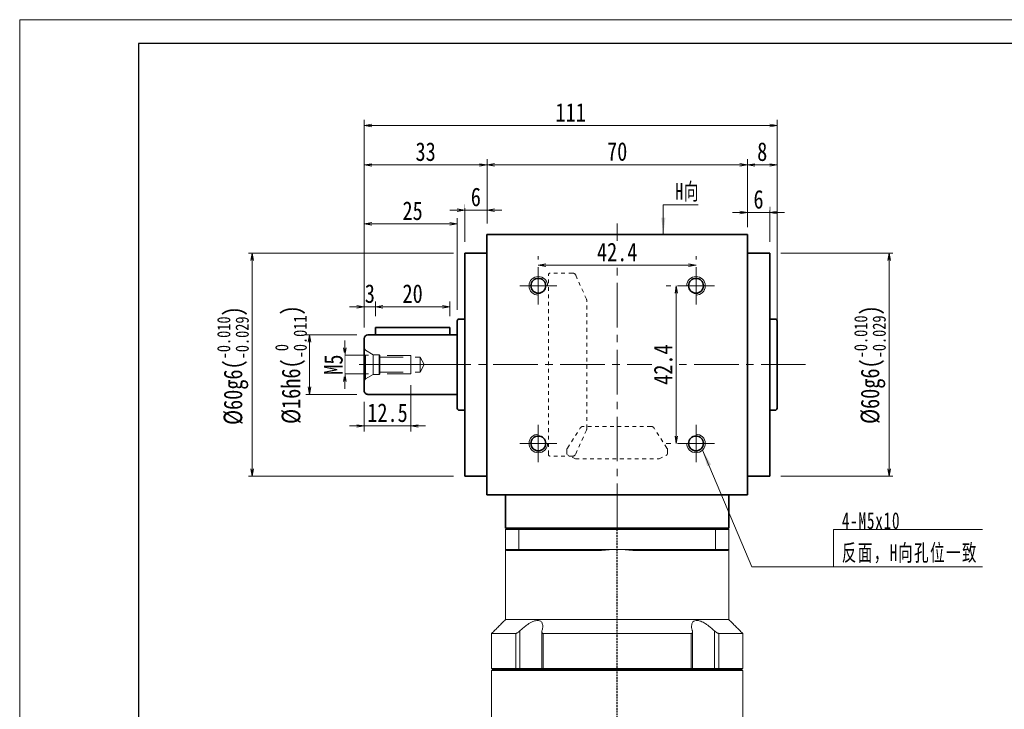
# Model space of a CAD drawing. Header units: millimetres. Extents: x -25 to 523, y -18 to 361.
# Tile 2 of 3: x -22 to 243, y 176 to 361. Entities that reach past the tile are written whole.
import ezdxf

# ---------------------------------------------------------------- set-up
doc = ezdxf.new("R2010")
doc.units = ezdxf.units.MM
for name, pattern in [('DASHED', [0.75, 0.5, -0.25]), ('HIDDEN', [9.525, 6.35, -3.175]), ('点画线', [18, 12, -2, 2, -2]), ('虚线', [2, 1, -1])]:
    doc.linetypes.add(name, pattern=pattern)
for name, color, linetype, lineweight in [('EB0_1', 7, 'Continuous', 35), ('中心线层', 1, '点画线', 18), ('图框_外框线', 7, 'Continuous', 18), ('尺寸线层', 3, 'Continuous', 18), ('粗实线层', 7, 'Continuous', 35), ('虚线层_1', 6, '虚线', 18)]:
    doc.layers.add(name, color=color, linetype=linetype, lineweight=lineweight)
doc.styles.add('宋体', font='SimSun.ttf', dxfattribs={"width": 0.8})
doc.styles.add('标准', font='txt', dxfattribs={"width": 0.667})
doc.dimstyles.new('A水平标注$0', dxfattribs={"dimtxt": 3.5, "dimasz": 2, "dimexe": 1.5, "dimexo": 3, "dimgap": 1.1, "dimtad": 1, "dimtoh": 1, "dimdec": 4, "dimdsep": 46, "dimtxsty": '宋体', "dimblk": 'OPEN', "dimcen": 3, "dimclrd": 3, "dimclre": 3, "dimclrt": 6, "dimadec": 0, "dimazin": 0, "dimtm": 1e-09, "dimtfac": 1, "dimtdec": 4, "dimtix": 1, "dimtmove": 0, "dimatfit": 3, "dimldrblk": 'OPEN', "dimfxl": 0, "dimlwd": 13, "dimlwe": 13, "dimarcsym": 0})
doc.dimstyles.new('D直径标注φ25', dxfattribs={"dimtxt": 3.5, "dimasz": 2, "dimexe": 1, "dimexo": 3, "dimtad": 1, "dimtoh": 1, "dimdec": 1, "dimdsep": 46, "dimtxsty": '宋体', "dimblk": 'OPEN', "dimcen": 3, "dimclrd": 3, "dimclre": 3, "dimclrt": 130, "dimadec": 0, "dimazin": 0, "dimtm": 1e-09, "dimtfac": 1, "dimtdec": 1, "dimtmove": 0, "dimatfit": 0, "dimldrblk": 'OPEN', "dimfxl": 0, "dimlwd": 13, "dimlwe": 13, "dimarcsym": 0})
doc.dimstyles.new('螺孔(M8-7H)', dxfattribs={"dimtxt": 3.5, "dimasz": 2, "dimexe": 1.25, "dimexo": 3, "dimtad": 1, "dimtoh": 1, "dimdec": 4, "dimdsep": 46, "dimtxsty": '宋体', "dimblk": 'OPEN', "dimcen": 3, "dimclrd": 3, "dimclre": 3, "dimclrt": 2, "dimadec": 0, "dimazin": 0, "dimtm": 1e-09, "dimtfac": 1, "dimtdec": 4, "dimtmove": 0, "dimatfit": 3, "dimldrblk": 'OPEN', "dimfxl": 0, "dimlwd": 9, "dimlwe": 9, "dimarcsym": 0})

# ---------------------------------------------------------------- blocks, each defined once
blk = doc.blocks.new('_Open')
at = {"color": 0, "linetype": 'ByBlock', "lineweight": -2}
for p, q in [((-1, 0.17), (0, 0)), ((-1, -0.17), (0, 0)), ((0, 0), (-1, 0))]:
    blk.add_line(p, q, dxfattribs=at)
blk = doc.blocks.new('*D13')
at = {"layer": 'Defpoints', "color": 0, "transparency": 16777216}
for p in [(117.54, 294.69), (159.94, 295.22), (159.94, 294.69)]:
    blk.add_point(p, dxfattribs=at)
at = {"layer": '尺寸线层', "color": 3, "lineweight": 13, "transparency": 16777216}
for p, q in [((117.54, 297.69), (117.54, 296.72)), ((159.94, 297.69), (159.94, 296.72)), ((119.54, 295.22), (157.94, 295.22))]:
    blk.add_line(p, q, dxfattribs=at)
at = {"layer": '尺寸线层', "color": 3, "lineweight": 13, "transparency": 16777216, "xscale": 2, "yscale": 2, "zscale": 2, "rotation": 180}
blk.add_blockref('_Open', (117.54, 295.22), dxfattribs=at)
at = {"layer": '尺寸线层', "color": 3, "lineweight": 13, "transparency": 16777216, "xscale": 2, "yscale": 2, "zscale": 2}
blk.add_blockref('_Open', (159.94, 295.22), dxfattribs=at)
at = {"layer": '尺寸线层', "color": 6, "transparency": 16777216, "insert": (138.74, 298.74), "char_height": 5, "attachment_point": 5, "style": '宋体', "bg_fill": 3, "box_fill_scale": 1.1, "bg_fill_color": 257, "bg_fill_transparency": 0}
blk.add_mtext('42.4', dxfattribs=at)
blk = doc.blocks.new('*D14')
at = {"layer": 'Defpoints', "color": 0, "transparency": 16777216}
for p in [(154.94, 289.69), (154.64, 247.29), (154.94, 247.29)]:
    blk.add_point(p, dxfattribs=at)
at = {"layer": '尺寸线层', "color": 3, "lineweight": 13, "transparency": 16777216}
for p, q in [((151.94, 289.69), (153.14, 289.69)), ((154.64, 287.69), (154.64, 249.29)), ((151.94, 247.29), (153.14, 247.29))]:
    blk.add_line(p, q, dxfattribs=at)
at = {"layer": '尺寸线层', "color": 3, "lineweight": 13, "transparency": 16777216, "xscale": 2, "yscale": 2, "zscale": 2}
for p, rotation in [((154.64, 289.69), 90), ((154.64, 247.29), 270)]:
    blk.add_blockref('_Open', p, dxfattribs=dict(at, rotation=rotation))
at = {"layer": '尺寸线层', "color": 6, "transparency": 16777216, "insert": (151.13, 268.49), "char_height": 5, "attachment_point": 5, "rotation": 90, "style": '宋体', "bg_fill": 3, "box_fill_scale": 1.1, "bg_fill_color": 257, "bg_fill_transparency": 0}
blk.add_mtext('42.4', dxfattribs=at)
blk = doc.blocks.new('*D15')
at = {"layer": 'Defpoints', "color": 0, "transparency": 16777216}
for p in [(173.74, 322.23), (103.74, 303.49), (173.74, 303.49)]:
    blk.add_point(p, dxfattribs=at)
at = {"layer": '尺寸线层', "color": 3, "lineweight": 13, "transparency": 16777216}
for p, q in [((103.74, 306.49), (103.74, 323.73)), ((173.74, 306.49), (173.74, 323.73)), ((105.74, 322.23), (171.74, 322.23))]:
    blk.add_line(p, q, dxfattribs=at)
at = {"layer": '尺寸线层', "color": 3, "lineweight": 13, "transparency": 16777216, "xscale": 2, "yscale": 2, "zscale": 2, "rotation": 180}
blk.add_blockref('_Open', (103.74, 322.23), dxfattribs=at)
at = {"layer": '尺寸线层', "color": 3, "lineweight": 13, "transparency": 16777216, "xscale": 2, "yscale": 2, "zscale": 2}
blk.add_blockref('_Open', (173.74, 322.23), dxfattribs=at)
at = {"layer": '尺寸线层', "color": 6, "transparency": 16777216, "insert": (138.74, 325.78), "char_height": 5, "attachment_point": 5, "style": '宋体', "bg_fill": 3, "box_fill_scale": 1.1, "bg_fill_color": 257, "bg_fill_transparency": 0}
blk.add_mtext('70', dxfattribs=at)
blk = doc.blocks.new('*D16')
at = {"layer": 'Defpoints', "color": 0, "transparency": 16777216}
for p in [(97.74, 310.03), (103.74, 303.49), (97.74, 298.49)]:
    blk.add_point(p, dxfattribs=at)
at = {"layer": '尺寸线层', "color": 3, "lineweight": 13, "transparency": 16777216}
for p, q in [((95.74, 310.03), (93.74, 310.03)), ((97.74, 301.49), (97.74, 311.53)), ((103.74, 310.03), (97.74, 310.03)), ((103.74, 306.49), (103.74, 311.53)), ((105.74, 310.03), (107.74, 310.03))]:
    blk.add_line(p, q, dxfattribs=at)
at = {"layer": '尺寸线层', "color": 3, "lineweight": 13, "transparency": 16777216, "xscale": 2, "yscale": 2, "zscale": 2}
blk.add_blockref('_Open', (97.74, 310.03), dxfattribs=at)
at = {"layer": '尺寸线层', "color": 3, "lineweight": 13, "transparency": 16777216, "xscale": 2, "yscale": 2, "zscale": 2, "rotation": 180}
blk.add_blockref('_Open', (103.74, 310.03), dxfattribs=at)
at = {"layer": '尺寸线层', "color": 6, "transparency": 16777216, "insert": (100.74, 313.57), "char_height": 5, "attachment_point": 5, "style": '宋体', "bg_fill": 3, "box_fill_scale": 1.1, "bg_fill_color": 257, "bg_fill_transparency": 0}
blk.add_mtext('6', dxfattribs=at)
blk = doc.blocks.new('*D17')
at = {"layer": 'Defpoints', "color": 0, "transparency": 16777216}
for p in [(179.74, 309.39), (173.74, 302.49), (179.74, 298.49)]:
    blk.add_point(p, dxfattribs=at)
at = {"layer": '尺寸线层', "color": 3, "lineweight": 13, "transparency": 16777216}
for p, q in [((173.74, 305.49), (173.74, 310.89)), ((179.74, 301.49), (179.74, 310.89)), ((171.74, 309.39), (169.74, 309.39)), ((173.74, 309.39), (179.74, 309.39)), ((181.74, 309.39), (183.74, 309.39))]:
    blk.add_line(p, q, dxfattribs=at)
at = {"layer": '尺寸线层', "color": 3, "lineweight": 13, "transparency": 16777216, "xscale": 2, "yscale": 2, "zscale": 2}
blk.add_blockref('_Open', (173.74, 309.39), dxfattribs=at)
at = {"layer": '尺寸线层', "color": 3, "lineweight": 13, "transparency": 16777216, "xscale": 2, "yscale": 2, "zscale": 2, "rotation": 180}
blk.add_blockref('_Open', (179.74, 309.39), dxfattribs=at)
at = {"layer": '尺寸线层', "color": 6, "transparency": 16777216, "insert": (176.74, 312.93), "char_height": 5, "attachment_point": 5, "style": '宋体', "bg_fill": 3, "box_fill_scale": 1.1, "bg_fill_color": 257, "bg_fill_transparency": 0}
blk.add_mtext('6', dxfattribs=at)
blk = doc.blocks.new('*D18')
at = {"layer": 'Defpoints', "color": 0, "transparency": 16777216}
for p in [(70.74, 322.19), (103.74, 303.49), (70.74, 275.49)]:
    blk.add_point(p, dxfattribs=at)
at = {"layer": '尺寸线层', "color": 3, "lineweight": 13, "transparency": 16777216}
for p, q in [((70.74, 278.49), (70.74, 323.69)), ((103.74, 306.49), (103.74, 323.69)), ((101.74, 322.19), (72.74, 322.19))]:
    blk.add_line(p, q, dxfattribs=at)
at = {"layer": '尺寸线层', "color": 3, "lineweight": 13, "transparency": 16777216, "xscale": 2, "yscale": 2, "zscale": 2, "rotation": 180}
blk.add_blockref('_Open', (70.74, 322.19), dxfattribs=at)
at = {"layer": '尺寸线层', "color": 3, "lineweight": 13, "transparency": 16777216, "xscale": 2, "yscale": 2, "zscale": 2}
blk.add_blockref('_Open', (103.74, 322.19), dxfattribs=at)
at = {"layer": '尺寸线层', "color": 6, "transparency": 16777216, "insert": (87.24, 325.74), "char_height": 5, "attachment_point": 5, "style": '宋体', "bg_fill": 3, "box_fill_scale": 1.1, "bg_fill_color": 257, "bg_fill_transparency": 0}
blk.add_mtext('33', dxfattribs=at)
blk = doc.blocks.new('*D19')
at = {"layer": 'Defpoints', "color": 0, "transparency": 16777216}
for p in [(70.74, 332.81), (70.74, 275.49), (181.74, 275.49)]:
    blk.add_point(p, dxfattribs=at)
at = {"layer": '尺寸线层', "color": 3, "lineweight": 13, "transparency": 16777216}
for p, q in [((70.74, 278.49), (70.74, 334.31)), ((181.74, 278.49), (181.74, 334.31)), ((179.74, 332.81), (72.74, 332.81))]:
    blk.add_line(p, q, dxfattribs=at)
at = {"layer": '尺寸线层', "color": 3, "lineweight": 13, "transparency": 16777216, "xscale": 2, "yscale": 2, "zscale": 2, "rotation": 180}
blk.add_blockref('_Open', (70.74, 332.81), dxfattribs=at)
at = {"layer": '尺寸线层', "color": 3, "lineweight": 13, "transparency": 16777216, "xscale": 2, "yscale": 2, "zscale": 2}
blk.add_blockref('_Open', (181.74, 332.81), dxfattribs=at)
at = {"layer": '尺寸线层', "color": 6, "transparency": 16777216, "insert": (126.24, 336.34), "char_height": 5, "attachment_point": 5, "style": '宋体', "bg_fill": 3, "box_fill_scale": 1.1, "bg_fill_color": 257, "bg_fill_transparency": 0}
blk.add_mtext('111', dxfattribs=at)
blk = doc.blocks.new('*D20')
at = {"layer": 'Defpoints', "color": 0, "transparency": 16777216}
for p in [(97.74, 298.49), (40.58, 238.49), (97.74, 238.49)]:
    blk.add_point(p, dxfattribs=at)
at = {"layer": '尺寸线层', "color": 3, "lineweight": 13, "transparency": 16777216}
for p, q in [((94.74, 298.49), (39.58, 298.49)), ((40.58, 296.49), (40.58, 240.49)), ((94.74, 238.49), (39.58, 238.49))]:
    blk.add_line(p, q, dxfattribs=at)
at = {"layer": '尺寸线层', "color": 3, "lineweight": 13, "transparency": 16777216, "xscale": 2, "yscale": 2, "zscale": 2}
for p, rotation in [((40.58, 298.49), 90), ((40.58, 238.49), 270)]:
    blk.add_blockref('_Open', p, dxfattribs=dict(at, rotation=rotation))
at = {"layer": '尺寸线层', "color": 130, "transparency": 16777216, "insert": (35.43, 268.22), "char_height": 5, "attachment_point": 5, "rotation": 90, "style": '宋体'}
blk.add_mtext('{\\A1;\\A1;%%C60g6({\\H0.707107x;\\S-0.010^ -0.029;})}', dxfattribs=at)
blk = doc.blocks.new('*X6')
at = {"layer": '尺寸线层', "linetype": 'Continuous'}
blk.add_hatch(color=0, dxfattribs=at).paths.add_polyline_path([(-1.02, -7.94), (-1.58, -3.44), (-0.46, -3.44)], flags=0)
at = {"layer": '尺寸线层', "color": 0, "linetype": 'Continuous'}
blk.add_line((-1.02, -7.94), (-1.02, 0), dxfattribs=at)
at = {"layer": '尺寸线层', "color": 0}
for p, q in [((-1.02, 0), (0, 0)), ((0, 0), (8.38, 0)), ((0, 0), (0, 0))]:
    blk.add_line(p, q, dxfattribs=at)
at = {"layer": '尺寸线层', "color": 0, "insert": (2.25, 0.9), "char_height": 4.5, "width": 12.2676, "attachment_point": 7, "line_spacing_factor": 1.15057, "style": '标准'}
blk.add_mtext('\\T1.1;H向', dxfattribs=at)
blk = doc.blocks.new('*X7')
at = {"layer": '尺寸线层', "linetype": 'Continuous'}
blk.add_hatch(color=0, dxfattribs=at).paths.add_polyline_path([(-35.18, 31.42), (-32.92, 27.49), (-33.95, 27.05)], flags=0)
at = {"layer": '尺寸线层', "color": 0, "linetype": 'Continuous'}
blk.add_line((-35.18, 31.42), (-21.93, 0), dxfattribs=at)
at = {"layer": '尺寸线层', "color": 0}
for p, q in [((0, 10.04), (40.1, 10.04)), ((0, 0), (0, 10.04)), ((-21.93, 0), (0, 0)), ((0, 0), (40.1, 0))]:
    blk.add_line(p, q, dxfattribs=at)
at = {"layer": '尺寸线层', "color": 0, "insert": (2.25, 0.9), "char_height": 4.5, "width": 75.7049, "attachment_point": 7, "line_spacing_factor": 1.15057, "style": '标准'}
blk.add_mtext('\\T1.1;4-M5x10\\P反面，H向孔位一致', dxfattribs=at)
blk = doc.blocks.new('23343f_2')
at = {"layer": '中心线层', "linetype": '点画线', "lineweight": 18}
blk.add_line((17.47, 0), (-1.33, 0), dxfattribs=at)
at = {"layer": '粗实线层', "color": 6, "linetype": 'HIDDEN', "lineweight": 18}
for p, q in [((0, -4.4), (0, 4.4)), ((0, 4.4), (0.32, 3.85)), ((2.4, 2.65), (0.32, 3.85)), ((0.32, -3.85), (0.32, 3.85)), ((4, 2.65), (2.4, 2.65)), ((2.4, -2.65), (2.4, 2.65)), ((4.15, 2.5), (4, 2.65)), ((4, -2.65), (4, 2.65)), ((12.5, 2.5), (4.15, 2.5)), ((4.15, -2.5), (4.15, 2.5)), ((4.15, 2), (15, 2)), ((12.5, -2.5), (12.5, 2.5)), ((15, 2), (16.15, 0)), ((15, 2), (15, -2)), ((4.15, -2.5), (4, -2.65)), ((4.15, -2), (15, -2)), ((12.5, -2.5), (4.15, -2.5)), ((15, -2), (16.15, 0)), ((0, -4.4), (0.32, -3.85)), ((2.4, -2.65), (0.32, -3.85)), ((4, -2.65), (2.4, -2.65))]:
    blk.add_line(p, q, dxfattribs=at)
blk = doc.blocks.new('*D26')
at = {"layer": 'Defpoints', "color": 0, "transparency": 16777216}
for p in [(74.89, 270.99), (74.89, 265.99)]:
    blk.add_point(p, dxfattribs=at)
at = {"layer": '尺寸线层', "color": 3, "lineweight": 9, "transparency": 16777216}
for p, q in [((65.52, 272.99), (65.52, 274.99)), ((71.89, 270.99), (64.27, 270.99)), ((65.52, 270.99), (65.52, 265.99)), ((71.89, 265.99), (64.27, 265.99)), ((65.52, 263.99), (65.52, 261.99))]:
    blk.add_line(p, q, dxfattribs=at)
at = {"layer": '尺寸线层', "color": 3, "lineweight": 9, "transparency": 16777216, "xscale": 2, "yscale": 2, "zscale": 2}
for p, rotation in [((65.52, 270.99), 270), ((65.52, 265.99), 90)]:
    blk.add_blockref('_Open', p, dxfattribs=dict(at, rotation=rotation))
at = {"layer": '尺寸线层', "color": 2, "transparency": 16777216, "insert": (62.47, 268.49), "char_height": 5, "attachment_point": 5, "rotation": 90, "style": '宋体', "bg_fill": 3, "box_fill_scale": 1.1, "bg_fill_color": 257, "bg_fill_transparency": 0}
blk.add_mtext('M5', dxfattribs=at)
at = {"layer": 'Defpoints', "color": 0, "transparency": 16777216}
blk.add_point((65.52, 265.99), dxfattribs=at)
blk = doc.blocks.new('*D27')
at = {"layer": 'Defpoints', "color": 0, "transparency": 16777216}
for p in [(83.24, 265.99), (70.74, 261.49), (83.24, 252)]:
    blk.add_point(p, dxfattribs=at)
at = {"layer": '尺寸线层', "color": 3, "lineweight": 13, "transparency": 16777216}
for p, q in [((83.24, 262.99), (83.24, 250.5)), ((70.74, 258.49), (70.74, 250.5)), ((68.74, 252), (66.74, 252)), ((70.74, 252), (83.24, 252)), ((85.24, 252), (87.24, 252))]:
    blk.add_line(p, q, dxfattribs=at)
at = {"layer": '尺寸线层', "color": 3, "lineweight": 13, "transparency": 16777216, "xscale": 2, "yscale": 2, "zscale": 2}
blk.add_blockref('_Open', (70.74, 252), dxfattribs=at)
at = {"layer": '尺寸线层', "color": 3, "lineweight": 13, "transparency": 16777216, "xscale": 2, "yscale": 2, "zscale": 2, "rotation": 180}
blk.add_blockref('_Open', (83.24, 252), dxfattribs=at)
at = {"layer": '尺寸线层', "color": 6, "transparency": 16777216, "insert": (76.99, 255.53), "char_height": 5, "attachment_point": 5, "style": '宋体', "bg_fill": 3, "box_fill_scale": 1.1, "bg_fill_color": 257, "bg_fill_transparency": 0}
blk.add_mtext('12.5', dxfattribs=at)
blk = doc.blocks.new('*D28')
at = {"layer": 'Defpoints', "color": 0, "transparency": 16777216}
for p in [(70.74, 284.01), (73.74, 278.49), (70.74, 275.49)]:
    blk.add_point(p, dxfattribs=at)
at = {"layer": '尺寸线层', "color": 3, "lineweight": 13, "transparency": 16777216}
for p, q in [((68.74, 284.01), (66.74, 284.01)), ((70.74, 278.49), (70.74, 285.51)), ((73.74, 284.01), (70.74, 284.01)), ((73.74, 281.49), (73.74, 285.51)), ((75.74, 284.01), (77.74, 284.01))]:
    blk.add_line(p, q, dxfattribs=at)
at = {"layer": '尺寸线层', "color": 3, "lineweight": 13, "transparency": 16777216, "xscale": 2, "yscale": 2, "zscale": 2}
blk.add_blockref('_Open', (70.74, 284.01), dxfattribs=at)
at = {"layer": '尺寸线层', "color": 3, "lineweight": 13, "transparency": 16777216, "xscale": 2, "yscale": 2, "zscale": 2, "rotation": 180}
blk.add_blockref('_Open', (73.74, 284.01), dxfattribs=at)
at = {"layer": '尺寸线层', "color": 6, "transparency": 16777216, "insert": (72.24, 287.56), "char_height": 5, "attachment_point": 5, "style": '宋体', "bg_fill": 3, "box_fill_scale": 1.1, "bg_fill_color": 257, "bg_fill_transparency": 0}
blk.add_mtext('3', dxfattribs=at)
blk = doc.blocks.new('*D29')
at = {"layer": 'Defpoints', "color": 0, "transparency": 16777216}
for p in [(93.74, 284.01), (73.74, 278.49), (93.74, 278.49)]:
    blk.add_point(p, dxfattribs=at)
at = {"layer": '尺寸线层', "color": 3, "lineweight": 13, "transparency": 16777216}
for p, q in [((73.74, 281.49), (73.74, 285.51)), ((75.74, 284.01), (91.74, 284.01)), ((93.74, 281.49), (93.74, 285.51))]:
    blk.add_line(p, q, dxfattribs=at)
at = {"layer": '尺寸线层', "color": 3, "lineweight": 13, "transparency": 16777216, "xscale": 2, "yscale": 2, "zscale": 2, "rotation": 180}
blk.add_blockref('_Open', (73.74, 284.01), dxfattribs=at)
at = {"layer": '尺寸线层', "color": 3, "lineweight": 13, "transparency": 16777216, "xscale": 2, "yscale": 2, "zscale": 2}
blk.add_blockref('_Open', (93.74, 284.01), dxfattribs=at)
at = {"layer": '尺寸线层', "color": 6, "transparency": 16777216, "insert": (83.74, 287.56), "char_height": 5, "attachment_point": 5, "style": '宋体', "bg_fill": 3, "box_fill_scale": 1.1, "bg_fill_color": 257, "bg_fill_transparency": 0}
blk.add_mtext('20', dxfattribs=at)
blk = doc.blocks.new('*D30')
at = {"layer": 'Defpoints', "color": 0, "transparency": 16777216}
for p in [(95.74, 306.34), (95.74, 280.24), (70.74, 275.49)]:
    blk.add_point(p, dxfattribs=at)
at = {"layer": '尺寸线层', "color": 3, "lineweight": 13, "transparency": 16777216}
for p, q in [((70.74, 278.49), (70.74, 307.84)), ((95.74, 283.24), (95.74, 307.84)), ((72.74, 306.34), (93.74, 306.34))]:
    blk.add_line(p, q, dxfattribs=at)
at = {"layer": '尺寸线层', "color": 3, "lineweight": 13, "transparency": 16777216, "xscale": 2, "yscale": 2, "zscale": 2, "rotation": 180}
blk.add_blockref('_Open', (70.74, 306.34), dxfattribs=at)
at = {"layer": '尺寸线层', "color": 3, "lineweight": 13, "transparency": 16777216, "xscale": 2, "yscale": 2, "zscale": 2}
blk.add_blockref('_Open', (95.74, 306.34), dxfattribs=at)
at = {"layer": '尺寸线层', "color": 6, "transparency": 16777216, "insert": (83.74, 309.85), "char_height": 5, "attachment_point": 5, "style": '宋体', "bg_fill": 3, "box_fill_scale": 1.1, "bg_fill_color": 257, "bg_fill_transparency": 0}
blk.add_mtext('25', dxfattribs=at)
blk = doc.blocks.new('*D31')
at = {"layer": 'Defpoints', "color": 0, "transparency": 16777216}
for p in [(71.74, 276.49), (56.02, 260.49), (71.74, 260.49)]:
    blk.add_point(p, dxfattribs=at)
at = {"layer": '尺寸线层', "color": 3, "lineweight": 13, "transparency": 16777216}
for p, q in [((68.74, 276.49), (55.02, 276.49)), ((56.02, 274.49), (56.02, 262.49)), ((68.74, 260.49), (55.02, 260.49))]:
    blk.add_line(p, q, dxfattribs=at)
at = {"layer": '尺寸线层', "color": 3, "lineweight": 13, "transparency": 16777216, "xscale": 2, "yscale": 2, "zscale": 2}
for p, rotation in [((56.02, 276.49), 90), ((56.02, 260.49), 270)]:
    blk.add_blockref('_Open', p, dxfattribs=dict(at, rotation=rotation))
at = {"layer": '尺寸线层', "color": 130, "transparency": 16777216, "insert": (51.03, 268.49), "char_height": 5, "attachment_point": 5, "rotation": 90, "style": '宋体'}
blk.add_mtext('{\\A1;\\A1;%%C16h6({\\H0.707107x;\\S 0^ -0.011;})}', dxfattribs=at)
blk = doc.blocks.new('*D34')
at = {"layer": 'Defpoints', "color": 0, "transparency": 16777216}
for p in [(179.74, 298.49), (179.74, 238.49), (211.85, 238.49)]:
    blk.add_point(p, dxfattribs=at)
at = {"layer": '尺寸线层', "color": 3, "lineweight": 13, "transparency": 16777216}
for p, q in [((182.74, 298.49), (212.85, 298.49)), ((211.85, 296.49), (211.85, 240.49)), ((182.74, 238.49), (212.85, 238.49))]:
    blk.add_line(p, q, dxfattribs=at)
at = {"layer": '尺寸线层', "color": 3, "lineweight": 13, "transparency": 16777216, "xscale": 2, "yscale": 2, "zscale": 2}
for p, rotation in [((211.85, 298.49), 90), ((211.85, 238.49), 270)]:
    blk.add_blockref('_Open', p, dxfattribs=dict(at, rotation=rotation))
at = {"layer": '尺寸线层', "color": 130, "transparency": 16777216, "insert": (206.7, 268.49), "char_height": 5, "attachment_point": 5, "rotation": 90, "style": '宋体'}
blk.add_mtext('{\\A1;\\A1;%%C60g6({\\H0.707107x;\\S-0.010^ -0.029;})}', dxfattribs=at)
blk = doc.blocks.new('*D35')
at = {"layer": 'Defpoints', "color": 0, "transparency": 16777216}
for p in [(181.74, 322.19), (173.74, 303.49), (181.74, 275.49)]:
    blk.add_point(p, dxfattribs=at)
at = {"layer": '尺寸线层', "color": 3, "lineweight": 13, "transparency": 16777216}
for p, q in [((173.74, 306.49), (173.74, 323.69)), ((181.74, 278.49), (181.74, 323.69)), ((175.74, 322.19), (179.74, 322.19))]:
    blk.add_line(p, q, dxfattribs=at)
at = {"layer": '尺寸线层', "color": 3, "lineweight": 13, "transparency": 16777216, "xscale": 2, "yscale": 2, "zscale": 2, "rotation": 180}
blk.add_blockref('_Open', (173.74, 322.19), dxfattribs=at)
at = {"layer": '尺寸线层', "color": 3, "lineweight": 13, "transparency": 16777216, "xscale": 2, "yscale": 2, "zscale": 2}
blk.add_blockref('_Open', (181.74, 322.19), dxfattribs=at)
at = {"layer": '尺寸线层', "color": 6, "transparency": 16777216, "insert": (177.74, 325.74), "char_height": 5, "attachment_point": 5, "style": '宋体', "bg_fill": 3, "box_fill_scale": 1.1, "bg_fill_color": 257, "bg_fill_transparency": 0}
blk.add_mtext('8', dxfattribs=at)

msp = doc.modelspace()

# ---------------------------------------------------------------- linework, layer by layer
at = {"color": 7, "linetype": 'Continuous', "lineweight": 15}
for p, q in [((108.73924, 224.18846), (112.28173, 224.18846)), ((108.73924, 224.18846), (108.73924, 218.78846)), ((112.39536, 224.48846), (109.03924, 224.48846)), ((112.28173, 224.18846), (165.19675, 224.18846)), ((112.28173, 218.78846), (112.28173, 224.18846)), ((165.08312, 224.48846), (112.39536, 224.48846)), ((168.43924, 224.48846), (165.08312, 224.48846)), ((165.19675, 224.18846), (165.19675, 218.78846)), ((165.19675, 224.18846), (168.73924, 224.18846)), ((168.73924, 218.78846), (168.73924, 224.18846)), ((112.28173, 218.78846), (108.73924, 218.78846)), ((109.03924, 218.48846), (112.39536, 218.48846)), ((138.73924, 218.78846), (112.28173, 218.78846)), ((112.39536, 218.48846), (134.50722, 218.48846)), ((165.19675, 218.78846), (138.73924, 218.78846)), ((142.97126, 218.48846), (165.08312, 218.48846)), ((165.08312, 218.48846), (168.43924, 218.48846)), ((168.73924, 218.78846), (165.19675, 218.78846)), ((168.73924, 199.93846), (108.73924, 199.93846)), ((111.44737, 196.18846), (104.98924, 196.18846)), ((111.44737, 196.18846), (111.44737, 186.78846)), ((112.55766, 186.78846), (112.55766, 196.8579)), ((158.59411, 196.18846), (118.88437, 196.18846)), ((118.88437, 186.78846), (118.88437, 196.18846)), ((158.59411, 196.18846), (158.59411, 186.78846)), ((164.92082, 196.8579), (164.92082, 186.78846)), ((172.48924, 196.18846), (166.03112, 196.18846)), ((166.03112, 186.78846), (166.03112, 196.18846)), ((111.44737, 186.78846), (104.98924, 186.78846)), ((104.98924, 186.18846), (138.73924, 186.18846)), ((138.73924, 186.48846), (105.28924, 186.48846)), ((105.28924, 186.48846), (111.68996, 186.48846)), ((112.55766, 186.78846), (111.44737, 186.78846)), ((111.68996, 186.48846), (111.44737, 186.78846)), ((112.46717, 186.48846), (112.55766, 186.78846)), ((118.47266, 186.78846), (112.55766, 186.78846)), ((118.88437, 186.78846), (118.47266, 186.78846)), ((158.59411, 186.78846), (118.88437, 186.78846)), ((119.06086, 186.48846), (118.88437, 186.78846)), ((119.06086, 186.48846), (158.41763, 186.48846)), ((172.18924, 186.48846), (138.73924, 186.48846)), ((138.73924, 186.18846), (172.48924, 186.18846)), ((158.59411, 186.78846), (158.41763, 186.48846)), ((159.00582, 186.78846), (158.59411, 186.78846)), ((164.92082, 186.78846), (159.00582, 186.78846)), ((164.92082, 186.78846), (165.01131, 186.48846)), ((166.03112, 186.78846), (164.92082, 186.78846)), ((166.03112, 186.78846), (165.78852, 186.48846)), ((165.78852, 186.48846), (172.18924, 186.48846)), ((172.48924, 186.78846), (166.03112, 186.78846))]:
    msp.add_line(p, q, dxfattribs=at)
at = {"color": 1, "linetype": 'DASHED'}
msp.add_line((138.73924, 105.93676), (138.73924, 224.48846), dxfattribs=at)
at = {"color": 7, "linetype": 'Continuous', "lineweight": 15}
for start, end in [(90, 98.1096145), (81.8903855, 90)]:
    msp.add_arc((138.73924, 188.78846), 30, start, end, dxfattribs=at)
for points in [[(108.73924, 224.18846), (109.03924, 224.48846)], [(112.28173, 224.18846), (112.39536, 224.48846)], [(165.19675, 224.18846), (165.08312, 224.48846)], [(168.43924, 224.48846), (168.73924, 224.18846)], [(108.73924, 199.93846), (108.73924, 218.78846)], [(108.73924, 218.78846), (109.03924, 218.48846)], [(112.28173, 218.78846), (112.39536, 218.48846)], [(165.08312, 218.48846), (165.19675, 218.78846)], [(168.43924, 218.48846), (168.73924, 218.78846)], [(168.73924, 218.78846), (168.73924, 199.93846)], [(104.98924, 196.18846), (108.73924, 199.93846)], [(168.73924, 199.93846), (172.48924, 196.18846)], [(104.98924, 186.78846), (104.98924, 196.18846)], [(118.47266, 186.78846), (118.47266, 196.5936)], [(159.00582, 196.59315), (159.00582, 186.78846)], [(172.48924, 196.18846), (172.48924, 186.78846)], [(105.28924, 186.48846), (104.98924, 186.78846)], [(104.98924, 186.18846), (105.28924, 186.48846)], [(104.98924, 157.78846), (104.98924, 186.18846)], [(118.77266, 186.48846), (118.47266, 186.78846)], [(159.00582, 186.78846), (158.70582, 186.48846)], [(172.48924, 186.78846), (172.18924, 186.48846)], [(172.18924, 186.48846), (172.48924, 186.18846)], [(172.48924, 186.18846), (172.48924, 157.78846)]]:
    msp.add_open_spline(points, degree=1, dxfattribs=at)
for points, knots in [([(118.51924, 196.8579), (118.60556, 197.18259), (118.74642, 197.71241), (118.74663, 198.38218), (118.64711, 198.8475), (118.45403, 199.20775), (118.14147, 199.52134), (117.59714, 199.72806), (116.76869, 199.65868), (115.93506, 199.35306), (115.18959, 198.95568), (114.4347, 198.46673), (113.61754, 197.83749), (112.97213, 197.26175), (112.63118, 196.92953), (112.55766, 196.8579)], [0, 0, 0, 0, 1.111823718, 1.814206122, 2.515660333, 3.044836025, 3.573294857, 4.429537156, 5.288250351, 6.104434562, 6.713373, 7.323286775, 8.207714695, 9.093503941, 9.336985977, 9.336985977, 9.336985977, 9.336985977]), ([(164.92082, 196.8579), (164.57684, 197.18259), (164.01555, 197.71241), (163.15618, 198.38218), (162.46805, 198.8475), (161.8257, 199.20775), (161.12565, 199.52134), (160.32879, 199.72806), (159.58483, 199.65868), (159.12628, 199.35306), (158.87513, 198.95568), (158.73593, 198.46673), (158.72597, 197.83749), (158.83498, 197.26175), (158.9372, 196.92953), (158.95924, 196.8579)], [0, 0, 0, 0, 1.111860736, 1.814266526, 2.515744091, 3.044937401, 3.573413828, 4.429684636, 5.288426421, 6.104637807, 6.713596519, 7.323530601, 8.207987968, 9.093806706, 9.337296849, 9.337296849, 9.337296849, 9.337296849]), ([(112.55766, 196.8579), (112.43375, 196.74393), (112.22061, 196.54789), (111.89768, 196.3371), (111.63665, 196.21234), (111.51002, 196.19637), (111.44737, 196.18846)], [0, 0, 0, 0, 0.461690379, 0.794104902, 1.059065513, 1.318521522, 1.318521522, 1.318521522, 1.318521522]), ([(118.88437, 196.18846), (118.84963, 196.19012), (118.77895, 196.19349), (118.69036, 196.22014), (118.61621, 196.26083), (118.55167, 196.32066), (118.50199, 196.40317), (118.47071, 196.52279), (118.46983, 196.67449), (118.50261, 196.79615), (118.51924, 196.8579)], [0, 0, 0, 0, 0.0845501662, 0.1720244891, 0.2564971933, 0.3430793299, 0.4605833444, 0.5814376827, 0.7507540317, 0.9252792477, 0.9252792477, 0.9252792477, 0.9252792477]), ([(158.95924, 196.8579), (158.97474, 196.80125), (159.00611, 196.68657), (159.00907, 196.54194), (158.9838, 196.42309), (158.93957, 196.33749), (158.87655, 196.27101), (158.80056, 196.22503), (158.70688, 196.19437), (158.63216, 196.19046), (158.59411, 196.18846)], [0, 0, 0, 0, 0.1600222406, 0.3238934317, 0.4391565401, 0.5570675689, 0.6488337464, 0.7429943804, 0.8324760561, 0.925298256, 0.925298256, 0.925298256, 0.925298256]), ([(166.03112, 196.18846), (165.97237, 196.19547), (165.85515, 196.20944), (165.6055, 196.32331), (165.27626, 196.53219), (165.05278, 196.73697), (164.92082, 196.8579)], [0, 0, 0, 0, 0.244975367, 0.488865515, 0.828599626, 1.318556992, 1.318556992, 1.318556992, 1.318556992])]:
    msp.add_open_spline(points, degree=3, knots=knots, dxfattribs=at)
at = {"layer": 'EB0_1'}
msp.add_line((168.73924, 224.48846), (108.73924, 224.48846), dxfattribs=at)
at = {"layer": '中心线层'}
for p, q in [((138.73924, 224.48846), (138.73924, 306.48846)), ((117.53924, 284.68846), (117.53924, 294.68846)), ((159.93924, 284.68846), (159.93924, 294.68846)), ((112.53924, 289.68846), (122.53924, 289.68846)), ((164.93924, 289.68846), (154.93924, 289.68846)), ((69.41424, 268.48846), (190.15863, 268.48846)), ((117.53924, 252.28846), (117.53924, 242.28846)), ((159.93924, 252.28846), (159.93924, 242.28846)), ((112.53924, 247.28846), (122.53924, 247.28846)), ((164.93924, 247.28846), (154.93924, 247.28846))]:
    msp.add_line(p, q, dxfattribs=at)
at = {"layer": '图框_外框线', "color": 3}
msp.add_lwpolyline([(-21.89973, -18.32061), (514.88641, -18.32061), (514.88641, 361.26387), (-21.89973, 361.26387)], close=True, dxfattribs=at)
at = {"layer": '图框_外框线', "color": 3, "lineweight": 25}
msp.add_lwpolyline([(10.05182, -11.9303), (508.4961, -11.9303), (508.4961, 354.87356), (10.05182, 354.87356)], close=True, dxfattribs=at)
at = {"layer": '粗实线层'}
for p, q in [((103.73924, 233.48846), (103.73924, 303.48846)), ((103.73924, 303.48846), (173.73924, 303.48846)), ((173.73924, 303.48846), (173.73924, 302.58846)), ((173.73924, 233.48846), (173.73924, 302.48846)), ((103.73924, 298.48846), (97.73924, 298.48846)), ((97.73924, 238.48846), (97.73924, 298.48846)), ((173.73924, 298.48846), (179.73924, 298.48846)), ((179.73924, 238.48846), (179.73924, 298.48846)), ((97.73924, 280.73846), (96.23924, 280.73846)), ((95.73924, 280.23846), (95.73924, 256.73846)), ((71.73924, 260.48846), (95.73924, 260.48846)), ((97.73924, 256.23846), (96.23924, 256.23846)), ((179.73924, 256.23846), (181.23924, 256.23846)), ((103.73924, 238.48846), (97.73924, 238.48846)), ((173.73924, 238.48846), (179.73924, 238.48846)), ((103.73924, 233.48846), (103.73924, 234.38846)), ((103.73924, 233.48846), (173.73924, 233.48846)), ((108.73924, 224.48846), (108.73924, 233.48846)), ((168.73924, 224.48846), (168.73924, 233.48846))]:
    msp.add_line(p, q, dxfattribs=at)
for centre in [(117.53924, 289.68846), (159.93924, 289.68846), (117.53924, 247.28846), (159.93924, 247.28846)]:
    msp.add_circle(centre, 2, dxfattribs=at)
at = {"layer": '粗实线层', "lineweight": 18}
for centre, start, end in [((117.53924, 289.68846), 0, 270), ((159.93924, 289.68846), 270, 180), ((117.53924, 247.28846), 90, 0), ((159.93924, 247.28846), 180, 90)]:
    msp.add_arc(centre, 2.5, start, end, dxfattribs=at)
at = {"layer": '粗实线层'}
for centre, radius, start, end in [((96.23924, 280.23846), 0.5, 90, 180), ((71.73924, 261.48846), 1, 180, 270.0000001), ((96.23924, 256.73846), 0.5, 180, 270.0000001), ((181.23924, 256.73846), 0.5, 269.9999999, 0)]:
    msp.add_arc(centre, radius, start, end, dxfattribs=at)
at = {"layer": '虚线层_1', "linetype": '虚线', "lineweight": 18}
for p, q in [((120.23924, 244.36346), (120.23924, 292.81346)), ((126.69797, 293.11346), (120.73924, 293.11346)), ((127.61187, 292.5194), (130.49505, 286.02844)), ((130.58115, 251.35443), (130.58115, 285.6225)), ((147.83335, 251.88846), (129.64513, 251.88846)), ((125.3482, 246.05665), (128.81767, 251.45055)), ((127.61187, 244.45752), (130.49505, 250.94849)), ((152.13028, 246.05665), (148.66081, 251.45055)), ((126.69797, 243.86346), (120.73924, 243.86346)), ((125.18924, 245.51568), (125.18924, 244.32775)), ((127.48924, 243.17767), (125.18924, 244.32775)), ((149.98924, 243.17767), (152.28924, 244.32775)), ((152.28924, 245.51568), (152.28924, 244.32775)), ((127.48924, 243.17767), (149.98924, 243.17767))]:
    msp.add_line(p, q, dxfattribs=at)
for centre, radius, start, end in [((120.73924, 292.61346), 0.5, 90, 180), ((126.69797, 292.11346), 1, 23.95, 90), ((129.58115, 285.6225), 1, 0, 23.9499998), ((129.64513, 250.88846), 1, 90, 147.25), ((147.83335, 250.88846), 1, 32.75, 90), ((129.58115, 251.35443), 1, 336.0500001, 359.9999999), ((129.58115, 251.35443), 1, 336.0500001, 359.9999999), ((120.73924, 244.36346), 0.5, 180, 270), ((126.18924, 245.51568), 1, 147.25, 180), ((126.69797, 244.86346), 1, 270, 336.05), ((151.28924, 245.51568), 1, 0, 32.75)]:
    msp.add_arc(centre, radius, start, end, dxfattribs=at)

# ---------------------------------------------------------------- block references
at = {"layer": '尺寸线层'}
msp.add_blockref('*X7', (196.89135, 214.10552), dxfattribs=at)
at = {"layer": '粗实线层'}
msp.add_blockref('23343f_2', (70.73924, 268.48846), dxfattribs=at)

# ---------------------------------------------------------------- next in the draw order: dimensions: what is measured, and where the dimension line sits
at = {"layer": '尺寸线层'}
for base, p1, p2, picture, middle in [((173.73924, 322.23334), (103.73924, 303.48846), (173.73924, 303.48846), '*D15', (138.73924, 325.77748)), ((159.93924, 295.21951), (117.53924, 294.68846), (159.93924, 294.68846), '*D13', (138.73924, 298.73572))]:
    dim = msp.add_linear_dim(base=base, p1=p1, p2=p2, dimstyle='A水平标注$0', override={"dimtxt": 5, "dimblk": 'Open', "dimtfill": 1, "dimtfillclr": 256}, dxfattribs=at)
    dim.commit()
    dim.dimension.update_dxf_attribs({"geometry": picture, "text_midpoint": middle})
dim = msp.add_linear_dim(base=(154.64182, 247.28846), p1=(154.93924, 289.68846), p2=(154.93924, 247.28846), angle=270, dimstyle='A水平标注$0', override={"dimtxt": 5, "dimblk": 'Open', "dimtfill": 1, "dimtfillclr": 256}, dxfattribs=at)
dim.commit()
dim.dimension.update_dxf_attribs({"geometry": '*D14', "text_midpoint": (151.12562, 268.48846)})

# ---------------------------------------------------------------- next in the draw order: dimensions: what is measured, and where the dimension line sits
for base, p1, p2, picture, middle in [((97.73924, 310.02947), (103.73924, 303.48846), (97.73924, 298.48846), '*D16', (100.73924, 313.57361)), ((179.73924, 309.38834), (173.73924, 302.48846), (179.73924, 298.48846), '*D17', (176.73924, 312.93247))]:
    dim = msp.add_linear_dim(base=base, p1=p1, p2=p2, dimstyle='A水平标注$0', override={"dimtxt": 5, "dimblk": 'Open', "dimtfill": 1, "dimtfillclr": 256}, dxfattribs=at)
    dim.commit()
    dim.dimension.update_dxf_attribs({"geometry": picture, "text_midpoint": middle})

# ---------------------------------------------------------------- next in the draw order: dimensions: what is measured, and where the dimension line sits
dim = msp.add_linear_dim(base=(70.73924, 322.19148), p1=(103.73924, 303.48846), p2=(70.73924, 275.48846), dimstyle='A水平标注$0', override={"dimtxt": 5, "dimblk": 'Open', "dimtfill": 1, "dimtfillclr": 256}, dxfattribs=at)
dim.commit()
dim.dimension.update_dxf_attribs({"geometry": '*D18', "text_midpoint": (87.23924, 325.73561)})

# ---------------------------------------------------------------- next in the draw order: dimensions: what is measured, and where the dimension line sits
dim = msp.add_linear_dim(base=(70.73924, 332.80728), p1=(181.73924, 275.48846), p2=(70.73924, 275.48846), dimstyle='A水平标注$0', override={"dimtxt": 5, "dimblk": 'Open', "dimtfill": 1, "dimtfillclr": 256}, dxfattribs=at)
dim.commit()
dim.dimension.update_dxf_attribs({"geometry": '*D19', "text_midpoint": (126.23924, 336.33745)})

# ---------------------------------------------------------------- next in the draw order: linework, layer by layer
at = {"layer": '粗实线层'}
for p, q in [((179.73924, 280.73846), (181.23924, 280.73846)), ((73.73924, 276.48846), (73.73924, 278.48846)), ((73.73924, 278.48846), (93.73924, 278.48846)), ((181.73924, 280.23846), (181.73924, 256.73846)), ((70.73924, 275.48846), (70.73924, 261.48846)), ((71.73924, 276.48846), (95.73924, 276.48846))]:
    msp.add_line(p, q, dxfattribs=at)
for centre, radius, start, end in [((181.23924, 280.23846), 0.5, 0, 90), ((71.73924, 275.48846), 1, 90, 180)]:
    msp.add_arc(centre, radius, start, end, dxfattribs=at)

# ---------------------------------------------------------------- next in the draw order: block references
at = {"layer": '尺寸线层'}
msp.add_blockref('*X6', (152.16722, 311.43308), dxfattribs=at)

# ---------------------------------------------------------------- next in the draw order: dimensions: what is measured, and where the dimension line sits
dim = msp.add_linear_dim(base=(40.57692, 238.48846), p1=(97.73924, 298.48846), p2=(97.73924, 238.48846), angle=270, text='{\\A1;\\A1;%%C60g6({\\H0.707107x;\\S-0.010^ -0.029;})}', dimstyle='D直径标注φ25', override={"dimtxt": 5, "dimpost": 'φ<>', "dimtp": -0.01, "dimtm": 0.029, "dimtdec": 3, "dimtfill": 0, "dimtzin": 8}, dxfattribs=at)
dim.commit()
dim.dimension.update_dxf_attribs({"geometry": '*D20', "text_midpoint": (40.57692, 268.21832), "dimtype": 160})
dim = msp.add_linear_dim(base=(211.84794, 238.48846), p1=(179.73924, 298.48846), p2=(179.73924, 238.48846), angle=270, text='{\\A1;\\A1;%%C60g6({\\H0.707107x;\\S-0.010^ -0.029;})}', dimstyle='D直径标注φ25', override={"dimtxt": 5, "dimpost": 'φ<>', "dimtp": -0.01, "dimtm": 0.029, "dimtdec": 3, "dimtfill": 0, "dimtzin": 8}, dxfattribs=at)
dim.commit()
dim.dimension.update_dxf_attribs({"geometry": '*D34', "text_midpoint": (206.7023, 268.48846)})

# ---------------------------------------------------------------- next in the draw order: dimensions: what is measured, and where the dimension line sits
dim = msp.add_linear_dim(base=(181.73924, 322.19148), p1=(173.73924, 303.48846), p2=(181.73924, 275.48846), dimstyle='A水平标注$0', override={"dimtxt": 5, "dimblk": 'Open', "dimtfill": 1, "dimtfillclr": 256}, dxfattribs=at)
dim.commit()
dim.dimension.update_dxf_attribs({"geometry": '*D35', "text_midpoint": (177.73924, 325.73561)})
dim = msp.add_linear_dim(base=(65.5162, 265.98846), p1=(74.88924, 270.98846), p2=(74.88924, 265.98846), angle=270, text='M<>', dimstyle='螺孔(M8-7H)', override={"dimtxt": 5, "dimgap": 0.625, "dimtad": 1, "dimdec": 4, "dimlfac": 1, "dimpost": '<>', "dimse1": 0, "dimse2": 0, "dimsd1": 0, "dimsd2": 0, "dimtofl": 1, "dimtvp": 0.1}, dxfattribs=at)
dim.commit()
dim.dimension.update_dxf_attribs({"geometry": '*D26', "text_midpoint": (65.5162, 268.48846), "dimtype": 160})

# ---------------------------------------------------------------- next in the draw order: dimensions: what is measured, and where the dimension line sits
for base, p1, p2, picture, middle in [((70.73924, 284.01399), (73.73924, 278.48846), (70.73924, 275.48846), '*D28', (72.23924, 287.55812)), ((83.23924, 252.00328), (70.73924, 261.48846), (83.23924, 265.98846), '*D27', (76.98924, 255.53344))]:
    dim = msp.add_linear_dim(base=base, p1=p1, p2=p2, dimstyle='A水平标注$0', override={"dimtxt": 5, "dimblk": 'Open', "dimtfill": 1, "dimtfillclr": 256}, dxfattribs=at)
    dim.commit()
    dim.dimension.update_dxf_attribs({"geometry": picture, "text_midpoint": middle})

# ---------------------------------------------------------------- next in the draw order: dimensions: what is measured, and where the dimension line sits
dim = msp.add_linear_dim(base=(93.73924, 284.01399), p1=(73.73924, 278.48846), p2=(93.73924, 278.48846), angle=0, dimstyle='A水平标注$0', override={"dimtxt": 5, "dimblk": 'Open', "dimtfill": 1, "dimtfillclr": 256}, dxfattribs=at)
dim.commit()
dim.dimension.update_dxf_attribs({"geometry": '*D29', "text_midpoint": (83.73924, 287.55812)})

# ---------------------------------------------------------------- next in the draw order: dimensions: what is measured, and where the dimension line sits
dim = msp.add_linear_dim(base=(95.73924, 306.33693), p1=(70.73924, 275.48846), p2=(95.73924, 280.23846), dimstyle='A水平标注$0', override={"dimtxt": 5, "dimblk": 'Open', "dimtfill": 1, "dimtfillclr": 256}, dxfattribs=at)
dim.commit()
dim.dimension.update_dxf_attribs({"geometry": '*D30', "text_midpoint": (83.73924, 306.33693), "dimtype": 160})

# ---------------------------------------------------------------- next in the draw order: linework, layer by layer
at = {"layer": '粗实线层'}
msp.add_line((93.73924, 278.48846), (93.73924, 276.48846), dxfattribs=at)

# ---------------------------------------------------------------- next in the draw order: dimensions: what is measured, and where the dimension line sits
at = {"layer": '尺寸线层'}
dim = msp.add_linear_dim(base=(56.01861, 260.48846), p1=(71.73924, 276.48846), p2=(71.73924, 260.48846), angle=270, text='{\\A1;\\A1;%%C16h6({\\H0.707107x;\\S 0^ -0.011;})}', dimstyle='D直径标注φ25', override={"dimtxt": 5, "dimpost": 'φ<>', "dimtp": 0, "dimtm": 0.011, "dimtdec": 3, "dimtfill": 0, "dimtzin": 8}, dxfattribs=at)
dim.commit()
dim.dimension.update_dxf_attribs({"geometry": '*D31', "text_midpoint": (56.01861, 268.48846), "dimtype": 160})

doc.saveas('drawing.dxf')
